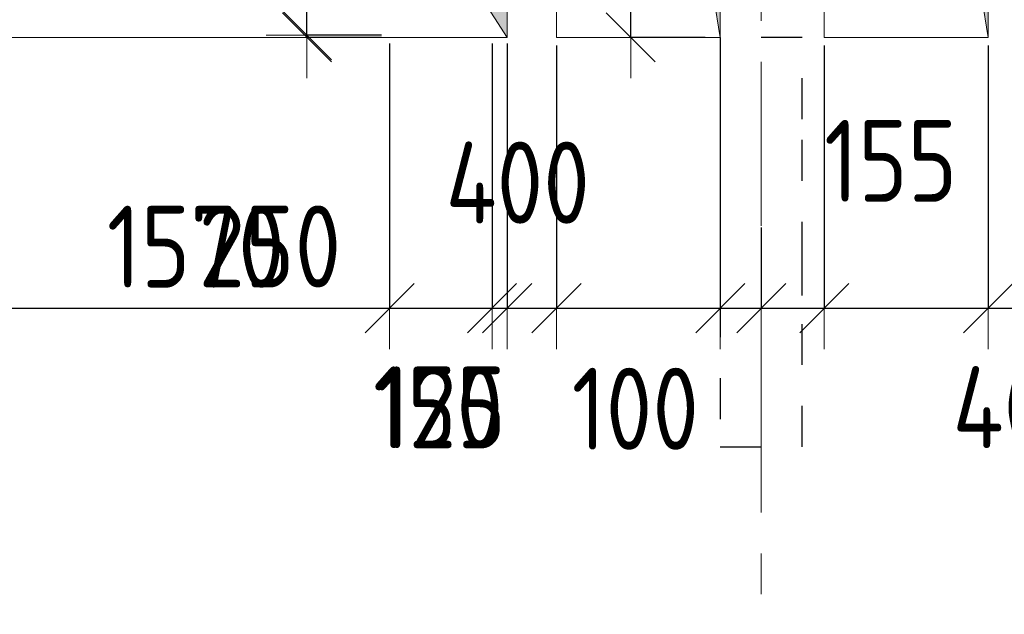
# Model space of a CAD drawing. Header units: metres. Extents: x -38 to 97, y -15 to 21.
# Tile 52 of 139: x 39.64 to 42.04, y 5.46 to 6.91. Entities that reach past the tile are written whole.
import ezdxf

# ---------------------------------------------------------------- set-up
doc = ezdxf.new("R2010")
doc.units = ezdxf.units.M
doc.header["$PDMODE"] = 65
for name, pattern in [('______11', [0.5, 0.4, -0.05, 0, -0.05]), ('______2', [0.054, 0.04, -0.014]), ('______5', [1.1, 0.8, -0.1, 0.1, -0.1])]:
    doc.linetypes.add(name, pattern=pattern)
for name, color, linetype, lineweight in [('XR$2$Осевая линия (1)', 7, '______5', 13), ('XR$3$Перекрытие (1)', 7, 'Continuous', 35), ('XR$4$Размерная линия (1)', 7, 'Continuous', 13), ('XR$5$Размерная линия (1)', 7, 'Continuous', 13)]:
    doc.layers.add(name, color=color, linetype=linetype, lineweight=lineweight)
doc.layers.add('XR$3$Макрос проема_ отверстия', color=7, linetype='Continuous', lineweight=13, true_color=0x2d2d2d)
doc.layers.add('XR$7$Стена_ бетон несущ.', color=7, linetype='Continuous', lineweight=70, true_color=0xb4b496)
doc.styles.add('ISOCPEUR', font='txt')
doc.dimstyles.new('DIMSTYLE_3', dxfattribs={"dimtxt": 0.2, "dimasz": 0.2, "dimexe": 0, "dimexo": 0, "dimgap": 0.1, "dimtad": 2, "dimdec": 0, "dimlfac": 1000, "dimrnd": 5, "dimzin": 12, "dimdsep": 46, "dimtxsty": 'ISOCPEUR', "dimblk1": 'ALL_ML_STRICH', "dimblk2": 'ALL_ML_STRICH', "dimsah": 1, "dimcen": 0, "dimclrd": 7, "dimclre": 256, "dimclrt": 7, "dimadec": 0, "dimazin": 0, "dimtfac": 1, "dimtdec": 0, "dimtix": 1, "dimtmove": 2, "dimatfit": 3, "dimfxl": 0, "dimtzin": 0, "dimlwd": 0, "dimlwe": -3, "dimarcsym": 0})
doc.dimstyles.new('DIMSTYLE_6', dxfattribs={"dimtxt": 0.2, "dimasz": 0.2, "dimexe": 0, "dimexo": 0, "dimgap": 0.1, "dimtad": 2, "dimdec": 0, "dimlfac": 1000, "dimrnd": 5, "dimzin": 12, "dimdsep": 46, "dimtxsty": 'ISOCPEUR', "dimblk1": 'ALL_ML_STRICH', "dimblk2": 'ALL_ML_STRICH', "dimsah": 1, "dimcen": 0, "dimclrd": 7, "dimclre": 256, "dimclrt": 7, "dimadec": 0, "dimazin": 0, "dimtfac": 1, "dimtdec": 0, "dimtix": 1, "dimtmove": 2, "dimatfit": 3, "dimfxl": 0, "dimtvp": 1.2, "dimtzin": 0, "dimlwd": 0, "dimlwe": -3, "dimarcsym": 0})
doc.dimstyles.new('DIMSTYLE_7', dxfattribs={"dimtxt": 0.2, "dimasz": 0.2, "dimexe": 0, "dimexo": 0, "dimgap": 0.1, "dimtad": 0, "dimdec": 0, "dimlfac": 1000, "dimrnd": 5, "dimzin": 12, "dimdsep": 46, "dimtxsty": 'ISOCPEUR', "dimblk1": 'ALL_ML_STRICH', "dimblk2": 'ALL_ML_STRICH', "dimsah": 1, "dimcen": 0, "dimclrd": 7, "dimclre": 256, "dimclrt": 7, "dimadec": 0, "dimazin": 0, "dimtfac": 1, "dimtdec": 0, "dimtix": 1, "dimtmove": 2, "dimatfit": 3, "dimfxl": 0, "dimtvp": 1.2, "dimtzin": 0, "dimlwd": 0, "dimlwe": -3, "dimarcsym": 0})

# ---------------------------------------------------------------- blocks, each defined once
blk = doc.blocks.new('Отображение проема', base_point=(-1.1579, -49.3094))
at = {"layer": 'XR$3$Макрос проема_ отверстия', "true_color": 0x000000, "transparency": 33554687}
blk.add_hatch(color=18, dxfattribs=at).paths.add_polyline_path([(-1.1579, -50.1094), (-1.0448, -49.4225), (-0.3579, -49.3094), (-1.1579, -49.3094)])
at = {"layer": 'XR$3$Макрос проема_ отверстия', "transparency": 33554687}
for p, q in [((-1.1579, -50.1094), (-1.1579, -49.3094)), ((-1.1579, -49.3094), (-0.3579, -49.3094)), ((-1.0448, -49.4225), (-0.3579, -49.3094)), ((-1.1579, -50.1094), (-1.0448, -49.4225))]:
    blk.add_line(p, q, dxfattribs=at)
blk = doc.blocks.new('ALL_ML_STRICH')
at = {"color": 0, "linetype": 'ByBlock', "lineweight": -2}
for p, q in [((0, -0.5), (0, 0.5)), ((-0.3, -0.3), (0.3, 0.3)), ((-1, 0), (0.5, 0))]:
    blk.add_line(p, q, dxfattribs=at)
blk = doc.blocks.new('*D75')
at = {"layer": 'DEFPOINTS', "color": 7, "linetype": 'Continuous', "lineweight": 13, "transparency": 33554687}
for p in [(40.543, 7.275), (40.3414, 6.875), (40.543, 6.875)]:
    blk.add_point(p, dxfattribs=at)
at = {"layer": 'XR$4$Размерная линия (1)', "color": 9, "linetype": 'Continuous', "lineweight": -2, "true_color": 0xc7c7c7, "transparency": 33554687}
for p, q in [((40.523, 7.275), (40.3414, 7.275)), ((40.523, 6.875), (40.3414, 6.875))]:
    blk.add_line(p, q, dxfattribs=at)
at = {"layer": 'XR$4$Размерная линия (1)', "color": 7, "linetype": 'Continuous', "lineweight": -2, "transparency": 33554687}
blk.add_line((40.3414, 6.875), (40.3414, 7.275), dxfattribs=at)
at = {"layer": 'XR$4$Размерная линия (1)', "color": 7, "linetype": 'Continuous', "lineweight": 13, "transparency": 33554687, "xscale": 0.2, "yscale": 0.2, "zscale": 0.2}
for p, rotation in [((40.3414, 7.275), 90), ((40.3414, 6.875), 270)]:
    blk.add_blockref('ALL_ML_STRICH', p, dxfattribs=dict(at, rotation=rotation))
at = {"layer": 'XR$4$Размерная линия (1)', "color": 7, "linetype": 'Continuous', "lineweight": 13, "transparency": 33554687, "insert": (39.8497, 7.4128), "char_height": 0.2, "width": 0.5, "attachment_point": 5, "rotation": 90, "style": 'ISOCPEUR'}
blk.add_mtext('\\W0.83;\\A1;{400}', dxfattribs=at)
blk = doc.blocks.new('*D275')
at = {"layer": 'DEFPOINTS', "color": 7, "linetype": 'Continuous', "lineweight": 13, "transparency": 33554687}
for p in [(40.543, 6.875), (40.793, 6.875), (40.543, 6.2089)]:
    blk.add_point(p, dxfattribs=at)
at = {"layer": 'XR$4$Размерная линия (1)', "color": 9, "linetype": 'Continuous', "lineweight": -2, "true_color": 0xc7c7c7, "transparency": 33554687}
for p, q in [((40.543, 6.855), (40.543, 6.2089)), ((40.793, 6.855), (40.793, 6.2089))]:
    blk.add_line(p, q, dxfattribs=at)
at = {"layer": 'XR$4$Размерная линия (1)', "color": 7, "linetype": 'Continuous', "lineweight": -2, "transparency": 33554687}
blk.add_line((40.543, 6.2089), (40.793, 6.2089), dxfattribs=at)
at = {"layer": 'XR$4$Размерная линия (1)', "color": 7, "linetype": 'Continuous', "lineweight": 13, "transparency": 33554687, "xscale": 0.2, "yscale": 0.2, "zscale": 0.2, "rotation": 180}
blk.add_blockref('ALL_ML_STRICH', (40.543, 6.2089), dxfattribs=at)
at = {"layer": 'XR$4$Размерная линия (1)', "color": 7, "linetype": 'Continuous', "lineweight": 13, "transparency": 33554687, "xscale": 0.2, "yscale": 0.2, "zscale": 0.2}
blk.add_blockref('ALL_ML_STRICH', (40.793, 6.2089), dxfattribs=at)
at = {"layer": 'XR$4$Размерная линия (1)', "color": 7, "linetype": 'Continuous', "lineweight": 13, "transparency": 33554687, "insert": (40.251, 6.3594), "char_height": 0.2, "width": 0.5, "attachment_point": 5, "style": 'ISOCPEUR'}
blk.add_mtext('\\W0.83;\\A1;{250}', dxfattribs=at)
blk = doc.blocks.new('*D276')
at = {"layer": 'DEFPOINTS', "color": 7, "linetype": 'Continuous', "lineweight": 13, "transparency": 33554687}
for p in [(40.793, 6.875), (40.9501, 6.8699), (40.793, 6.2089)]:
    blk.add_point(p, dxfattribs=at)
at = {"layer": 'XR$4$Размерная линия (1)', "color": 9, "linetype": 'Continuous', "lineweight": -2, "true_color": 0xc7c7c7, "transparency": 33554687}
for p, q in [((40.793, 6.855), (40.793, 6.2089)), ((40.9501, 6.8499), (40.9501, 6.2089))]:
    blk.add_line(p, q, dxfattribs=at)
at = {"layer": 'XR$4$Размерная линия (1)', "color": 7, "linetype": 'Continuous', "lineweight": -2, "transparency": 33554687}
blk.add_line((40.793, 6.2089), (40.9501, 6.2089), dxfattribs=at)
at = {"layer": 'XR$4$Размерная линия (1)', "color": 7, "linetype": 'Continuous', "lineweight": 13, "transparency": 33554687, "xscale": 0.2, "yscale": 0.2, "zscale": 0.2, "rotation": 180}
blk.add_blockref('ALL_ML_STRICH', (40.793, 6.2089), dxfattribs=at)
at = {"layer": 'XR$4$Размерная линия (1)', "color": 7, "linetype": 'Continuous', "lineweight": 13, "transparency": 33554687, "xscale": 0.2, "yscale": 0.2, "zscale": 0.2}
blk.add_blockref('ALL_ML_STRICH', (40.9501, 6.2089), dxfattribs=at)
at = {"layer": 'XR$4$Размерная линия (1)', "color": 7, "linetype": 'Continuous', "lineweight": 13, "transparency": 33554687, "insert": (40.6649, 5.9665), "char_height": 0.2, "width": 0.5, "attachment_point": 5, "style": 'ISOCPEUR'}
blk.add_mtext('\\W0.83;\\A1;{155}', dxfattribs=at)
blk = doc.blocks.new('*D277')
at = {"layer": 'DEFPOINTS', "color": 7, "linetype": 'Continuous', "lineweight": 13, "transparency": 33554687}
for p in [(40.9501, 6.8699), (41.3501, 6.87), (40.9501, 6.2089)]:
    blk.add_point(p, dxfattribs=at)
at = {"layer": 'XR$4$Размерная линия (1)', "color": 9, "linetype": 'Continuous', "lineweight": -2, "true_color": 0xc7c7c7, "transparency": 33554687}
for p, q in [((40.9501, 6.8499), (40.9501, 6.2089)), ((41.3501, 6.85), (41.3501, 6.2089))]:
    blk.add_line(p, q, dxfattribs=at)
at = {"layer": 'XR$4$Размерная линия (1)', "color": 7, "linetype": 'Continuous', "lineweight": -2, "transparency": 33554687}
blk.add_line((40.9501, 6.2089), (41.3501, 6.2089), dxfattribs=at)
at = {"layer": 'XR$4$Размерная линия (1)', "color": 7, "linetype": 'Continuous', "lineweight": 13, "transparency": 33554687, "xscale": 0.2, "yscale": 0.2, "zscale": 0.2, "rotation": 180}
blk.add_blockref('ALL_ML_STRICH', (40.9501, 6.2089), dxfattribs=at)
at = {"layer": 'XR$4$Размерная линия (1)', "color": 7, "linetype": 'Continuous', "lineweight": 13, "transparency": 33554687, "xscale": 0.2, "yscale": 0.2, "zscale": 0.2}
blk.add_blockref('ALL_ML_STRICH', (41.3501, 6.2089), dxfattribs=at)
at = {"layer": 'XR$4$Размерная линия (1)', "color": 7, "linetype": 'Continuous', "lineweight": 13, "transparency": 33554687, "insert": (40.8556, 6.5153), "char_height": 0.2, "width": 0.5, "attachment_point": 5, "style": 'ISOCPEUR'}
blk.add_mtext('\\W0.83;\\A1;{400}', dxfattribs=at)
blk = doc.blocks.new('*D278')
at = {"layer": 'DEFPOINTS', "color": 7, "linetype": 'Continuous', "lineweight": 13, "transparency": 33554687}
for p in [(41.3501, 6.87), (41.45, 6.4255), (41.3501, 6.2089)]:
    blk.add_point(p, dxfattribs=at)
at = {"layer": 'XR$4$Размерная линия (1)', "color": 9, "linetype": 'Continuous', "lineweight": -2, "true_color": 0xc7c7c7, "transparency": 33554687}
for p, q in [((41.3501, 6.85), (41.3501, 6.2089)), ((41.45, 6.4055), (41.45, 6.2089))]:
    blk.add_line(p, q, dxfattribs=at)
at = {"layer": 'XR$4$Размерная линия (1)', "color": 7, "linetype": 'Continuous', "lineweight": -2, "transparency": 33554687}
blk.add_line((41.3501, 6.2089), (41.45, 6.2089), dxfattribs=at)
at = {"layer": 'XR$4$Размерная линия (1)', "color": 7, "linetype": 'Continuous', "lineweight": 13, "transparency": 33554687, "xscale": 0.2, "yscale": 0.2, "zscale": 0.2}
blk.add_blockref('ALL_ML_STRICH', (41.45, 6.2089), dxfattribs=at)
at = {"layer": 'XR$4$Размерная линия (1)', "color": 7, "linetype": 'Continuous', "lineweight": 13, "transparency": 33554687, "xscale": 0.2, "yscale": 0.2, "zscale": 0.2, "rotation": 180}
blk.add_blockref('ALL_ML_STRICH', (41.3501, 6.2089), dxfattribs=at)
at = {"layer": 'XR$4$Размерная линия (1)', "color": 7, "linetype": 'Continuous', "lineweight": 13, "transparency": 33554687, "insert": (41.1427, 5.9631), "char_height": 0.2, "width": 0.5, "attachment_point": 5, "style": 'ISOCPEUR'}
blk.add_mtext('\\W0.83;\\A1;{100}', dxfattribs=at)
blk = doc.blocks.new('*D279')
at = {"layer": 'DEFPOINTS', "color": 7, "linetype": 'Continuous', "lineweight": 13, "transparency": 33554687}
for p in [(41.6039, 6.8699), (41.45, 6.4255), (41.45, 6.2089)]:
    blk.add_point(p, dxfattribs=at)
at = {"layer": 'XR$4$Размерная линия (1)', "color": 9, "linetype": 'Continuous', "lineweight": -2, "true_color": 0xc7c7c7, "transparency": 33554687}
for p, q in [((41.6039, 6.8499), (41.6039, 6.2089)), ((41.45, 6.4055), (41.45, 6.2089))]:
    blk.add_line(p, q, dxfattribs=at)
at = {"layer": 'XR$4$Размерная линия (1)', "color": 7, "linetype": 'Continuous', "lineweight": -2, "transparency": 33554687}
blk.add_line((41.45, 6.2089), (41.6039, 6.2089), dxfattribs=at)
at = {"layer": 'XR$4$Размерная линия (1)', "color": 7, "linetype": 'Continuous', "lineweight": 13, "transparency": 33554687, "xscale": 0.2, "yscale": 0.2, "zscale": 0.2, "rotation": 180}
blk.add_blockref('ALL_ML_STRICH', (41.45, 6.2089), dxfattribs=at)
at = {"layer": 'XR$4$Размерная линия (1)', "color": 7, "linetype": 'Continuous', "lineweight": 13, "transparency": 33554687, "xscale": 0.2, "yscale": 0.2, "zscale": 0.2}
blk.add_blockref('ALL_ML_STRICH', (41.6039, 6.2089), dxfattribs=at)
at = {"layer": 'XR$4$Размерная линия (1)', "color": 7, "linetype": 'Continuous', "lineweight": 13, "transparency": 33554687, "insert": (41.766, 6.5684), "char_height": 0.2, "width": 0.5, "attachment_point": 5, "style": 'ISOCPEUR'}
blk.add_mtext('\\W0.83;\\A1;{155}', dxfattribs=at)
blk = doc.blocks.new('*D280')
at = {"layer": 'DEFPOINTS', "color": 7, "linetype": 'Continuous', "lineweight": 13, "transparency": 33554687}
for p in [(41.6039, 6.8699), (42.0039, 6.87), (41.6039, 6.2089)]:
    blk.add_point(p, dxfattribs=at)
at = {"layer": 'XR$4$Размерная линия (1)', "color": 9, "linetype": 'Continuous', "lineweight": -2, "true_color": 0xc7c7c7, "transparency": 33554687}
for p, q in [((41.6039, 6.8499), (41.6039, 6.2089)), ((42.0039, 6.85), (42.0039, 6.2089))]:
    blk.add_line(p, q, dxfattribs=at)
at = {"layer": 'XR$4$Размерная линия (1)', "color": 7, "linetype": 'Continuous', "lineweight": -2, "transparency": 33554687}
blk.add_line((41.6039, 6.2089), (42.0039, 6.2089), dxfattribs=at)
at = {"layer": 'XR$4$Размерная линия (1)', "color": 7, "linetype": 'Continuous', "lineweight": 13, "transparency": 33554687, "xscale": 0.2, "yscale": 0.2, "zscale": 0.2, "rotation": 180}
blk.add_blockref('ALL_ML_STRICH', (41.6039, 6.2089), dxfattribs=at)
at = {"layer": 'XR$4$Размерная линия (1)', "color": 7, "linetype": 'Continuous', "lineweight": 13, "transparency": 33554687, "xscale": 0.2, "yscale": 0.2, "zscale": 0.2}
blk.add_blockref('ALL_ML_STRICH', (42.0039, 6.2089), dxfattribs=at)
at = {"layer": 'XR$4$Размерная линия (1)', "color": 7, "linetype": 'Continuous', "lineweight": 13, "transparency": 33554687, "insert": (42.0929, 5.9668), "char_height": 0.2, "width": 0.5, "attachment_point": 5, "style": 'ISOCPEUR'}
blk.add_mtext('\\W0.83;\\A1;{400}', dxfattribs=at)
blk = doc.blocks.new('*D281')
at = {"layer": 'DEFPOINTS', "color": 7, "linetype": 'Continuous', "lineweight": 13, "transparency": 33554687}
for p in [(42.62, 6.8883), (42.0039, 6.87), (42.0039, 6.2089)]:
    blk.add_point(p, dxfattribs=at)
at = {"layer": 'XR$4$Размерная линия (1)', "color": 9, "linetype": 'Continuous', "lineweight": -2, "true_color": 0xc7c7c7, "transparency": 33554687}
for p, q in [((42.0039, 6.85), (42.0039, 6.2089)), ((42.62, 6.8683), (42.62, 6.2089))]:
    blk.add_line(p, q, dxfattribs=at)
at = {"layer": 'XR$4$Размерная линия (1)', "color": 7, "linetype": 'Continuous', "lineweight": -2, "transparency": 33554687}
blk.add_line((42.0039, 6.2089), (42.62, 6.2089), dxfattribs=at)
at = {"layer": 'XR$4$Размерная линия (1)', "color": 7, "linetype": 'Continuous', "lineweight": 13, "transparency": 33554687, "xscale": 0.2, "yscale": 0.2, "zscale": 0.2, "rotation": 180}
blk.add_blockref('ALL_ML_STRICH', (42.0039, 6.2089), dxfattribs=at)
at = {"layer": 'XR$4$Размерная линия (1)', "color": 7, "linetype": 'Continuous', "lineweight": 13, "transparency": 33554687, "xscale": 0.2, "yscale": 0.2, "zscale": 0.2}
blk.add_blockref('ALL_ML_STRICH', (42.62, 6.2089), dxfattribs=at)
at = {"layer": 'XR$4$Размерная линия (1)', "color": 7, "linetype": 'Continuous', "lineweight": 13, "transparency": 33554687, "insert": (42.3369, 6.3589), "char_height": 0.2, "width": 0.5, "attachment_point": 5, "style": 'ISOCPEUR'}
blk.add_mtext('\\W0.83;\\A1;{615}', dxfattribs=at)
blk = doc.blocks.new('*D553')
at = {"layer": 'DEFPOINTS', "color": 7, "linetype": 'Continuous', "lineweight": 13, "transparency": 33554687}
for p in [(40.543, 7.27), (40.3414, 6.87), (40.543, 6.87)]:
    blk.add_point(p, dxfattribs=at)
at = {"layer": 'XR$5$Размерная линия (1)', "color": 9, "linetype": 'Continuous', "lineweight": -2, "true_color": 0xc7c7c7, "transparency": 33554687}
for p, q in [((40.523, 7.27), (40.3414, 7.27)), ((40.523, 6.87), (40.3414, 6.87))]:
    blk.add_line(p, q, dxfattribs=at)
at = {"layer": 'XR$5$Размерная линия (1)', "color": 7, "linetype": 'Continuous', "lineweight": -2, "transparency": 33554687}
blk.add_line((40.3414, 6.87), (40.3414, 7.27), dxfattribs=at)
at = {"layer": 'XR$5$Размерная линия (1)', "color": 7, "linetype": 'Continuous', "lineweight": 13, "transparency": 33554687, "xscale": 0.2, "yscale": 0.2, "zscale": 0.2}
for p, rotation in [((40.3414, 7.27), 90), ((40.3414, 6.87), 270)]:
    blk.add_blockref('ALL_ML_STRICH', p, dxfattribs=dict(at, rotation=rotation))
at = {"layer": 'XR$5$Размерная линия (1)', "color": 7, "linetype": 'Continuous', "lineweight": 13, "transparency": 33554687, "insert": (39.8497, 7.4078), "char_height": 0.2, "width": 0.5, "attachment_point": 5, "rotation": 90, "style": 'ISOCPEUR'}
blk.add_mtext('\\W0.83;\\A1;{400}', dxfattribs=at)
blk = doc.blocks.new('*D577')
at = {"layer": 'DEFPOINTS', "color": 7, "linetype": 'Continuous', "lineweight": 13, "transparency": 33554687}
for p in [(41.333, 7.27), (41.1314, 6.87), (41.333, 6.87)]:
    blk.add_point(p, dxfattribs=at)
at = {"layer": 'XR$5$Размерная линия (1)', "color": 9, "linetype": 'Continuous', "lineweight": -2, "true_color": 0xc7c7c7, "transparency": 33554687}
for p, q in [((41.313, 7.27), (41.1314, 7.27)), ((41.313, 6.87), (41.1314, 6.87))]:
    blk.add_line(p, q, dxfattribs=at)
at = {"layer": 'XR$5$Размерная линия (1)', "color": 7, "linetype": 'Continuous', "lineweight": -2, "transparency": 33554687}
blk.add_line((41.1314, 6.87), (41.1314, 7.27), dxfattribs=at)
at = {"layer": 'XR$5$Размерная линия (1)', "color": 7, "linetype": 'Continuous', "lineweight": 13, "transparency": 33554687, "xscale": 0.2, "yscale": 0.2, "zscale": 0.2}
for p, rotation in [((41.1314, 7.27), 90), ((41.1314, 6.87), 270)]:
    blk.add_blockref('ALL_ML_STRICH', p, dxfattribs=dict(at, rotation=rotation))
at = {"layer": 'XR$5$Размерная линия (1)', "color": 7, "linetype": 'Continuous', "lineweight": 13, "transparency": 33554687, "insert": (41.3809, 7.629), "char_height": 0.2, "width": 0.5, "attachment_point": 5, "rotation": 90, "style": 'ISOCPEUR'}
blk.add_mtext('\\W0.83;\\A1;{400}', dxfattribs=at)
blk = doc.blocks.new('*D699')
at = {"layer": 'DEFPOINTS', "color": 7, "linetype": 'Continuous', "lineweight": 13, "transparency": 33554687}
for p in [(40.83, 6.875), (39.26, 6.87), (39.26, 6.2089)]:
    blk.add_point(p, dxfattribs=at)
at = {"layer": 'XR$5$Размерная линия (1)', "color": 9, "linetype": 'Continuous', "lineweight": -2, "true_color": 0xc7c7c7, "transparency": 33554687}
for p, q in [((39.26, 6.85), (39.26, 6.2089)), ((40.83, 6.855), (40.83, 6.2089))]:
    blk.add_line(p, q, dxfattribs=at)
at = {"layer": 'XR$5$Размерная линия (1)', "color": 7, "linetype": 'Continuous', "lineweight": -2, "transparency": 33554687}
blk.add_line((39.26, 6.2089), (40.83, 6.2089), dxfattribs=at)
at = {"layer": 'XR$5$Размерная линия (1)', "color": 7, "linetype": 'Continuous', "lineweight": 13, "transparency": 33554687, "xscale": 0.2, "yscale": 0.2, "zscale": 0.2, "rotation": 180}
blk.add_blockref('ALL_ML_STRICH', (39.26, 6.2089), dxfattribs=at)
at = {"layer": 'XR$5$Размерная линия (1)', "color": 7, "linetype": 'Continuous', "lineweight": 13, "transparency": 33554687, "xscale": 0.2, "yscale": 0.2, "zscale": 0.2}
blk.add_blockref('ALL_ML_STRICH', (40.83, 6.2089), dxfattribs=at)
at = {"layer": 'XR$5$Размерная линия (1)', "color": 7, "linetype": 'Continuous', "lineweight": 13, "transparency": 33554687, "insert": (40.07, 6.3589), "char_height": 0.2, "width": 0.666667, "attachment_point": 5, "style": 'ISOCPEUR'}
blk.add_mtext('\\W0.83;\\A1;{1570}', dxfattribs=at)
blk = doc.blocks.new('*D700')
at = {"layer": 'DEFPOINTS', "color": 7, "linetype": 'Continuous', "lineweight": 13, "transparency": 33554687}
for p in [(40.83, 6.875), (40.9501, 6.8699), (40.83, 6.2089)]:
    blk.add_point(p, dxfattribs=at)
at = {"layer": 'XR$5$Размерная линия (1)', "color": 9, "linetype": 'Continuous', "lineweight": -2, "true_color": 0xc7c7c7, "transparency": 33554687}
for p, q in [((40.83, 6.855), (40.83, 6.2089)), ((40.9501, 6.8499), (40.9501, 6.2089))]:
    blk.add_line(p, q, dxfattribs=at)
at = {"layer": 'XR$5$Размерная линия (1)', "color": 7, "linetype": 'Continuous', "lineweight": -2, "transparency": 33554687}
blk.add_line((40.83, 6.2089), (40.9501, 6.2089), dxfattribs=at)
at = {"layer": 'XR$5$Размерная линия (1)', "color": 7, "linetype": 'Continuous', "lineweight": 13, "transparency": 33554687, "xscale": 0.2, "yscale": 0.2, "zscale": 0.2, "rotation": 180}
blk.add_blockref('ALL_ML_STRICH', (40.83, 6.2089), dxfattribs=at)
at = {"layer": 'XR$5$Размерная линия (1)', "color": 7, "linetype": 'Continuous', "lineweight": 13, "transparency": 33554687, "xscale": 0.2, "yscale": 0.2, "zscale": 0.2}
blk.add_blockref('ALL_ML_STRICH', (40.9501, 6.2089), dxfattribs=at)
at = {"layer": 'XR$5$Размерная линия (1)', "color": 7, "linetype": 'Continuous', "lineweight": 13, "transparency": 33554687, "insert": (40.6649, 5.9665), "char_height": 0.2, "width": 0.5, "attachment_point": 5, "style": 'ISOCPEUR'}
blk.add_mtext('\\W0.83;\\A1;{120}', dxfattribs=at)
blk = doc.blocks.new('*D701')
at = {"layer": 'DEFPOINTS', "color": 7, "linetype": 'Continuous', "lineweight": 13, "transparency": 33554687}
for p in [(40.9501, 6.8699), (41.3501, 6.87), (40.9501, 6.2089)]:
    blk.add_point(p, dxfattribs=at)
at = {"layer": 'XR$5$Размерная линия (1)', "color": 9, "linetype": 'Continuous', "lineweight": -2, "true_color": 0xc7c7c7, "transparency": 33554687}
for p, q in [((40.9501, 6.8499), (40.9501, 6.2089)), ((41.3501, 6.85), (41.3501, 6.2089))]:
    blk.add_line(p, q, dxfattribs=at)
at = {"layer": 'XR$5$Размерная линия (1)', "color": 7, "linetype": 'Continuous', "lineweight": -2, "transparency": 33554687}
blk.add_line((40.9501, 6.2089), (41.3501, 6.2089), dxfattribs=at)
at = {"layer": 'XR$5$Размерная линия (1)', "color": 7, "linetype": 'Continuous', "lineweight": 13, "transparency": 33554687, "xscale": 0.2, "yscale": 0.2, "zscale": 0.2, "rotation": 180}
blk.add_blockref('ALL_ML_STRICH', (40.9501, 6.2089), dxfattribs=at)
at = {"layer": 'XR$5$Размерная линия (1)', "color": 7, "linetype": 'Continuous', "lineweight": 13, "transparency": 33554687, "xscale": 0.2, "yscale": 0.2, "zscale": 0.2}
blk.add_blockref('ALL_ML_STRICH', (41.3501, 6.2089), dxfattribs=at)
at = {"layer": 'XR$5$Размерная линия (1)', "color": 7, "linetype": 'Continuous', "lineweight": 13, "transparency": 33554687, "insert": (40.8556, 6.5153), "char_height": 0.2, "width": 0.5, "attachment_point": 5, "style": 'ISOCPEUR'}
blk.add_mtext('\\W0.83;\\A1;{400}', dxfattribs=at)
blk = doc.blocks.new('*D702')
at = {"layer": 'DEFPOINTS', "color": 7, "linetype": 'Continuous', "lineweight": 13, "transparency": 33554687}
for p in [(41.3501, 6.87), (41.45, 6.4255), (41.3501, 6.2089)]:
    blk.add_point(p, dxfattribs=at)
at = {"layer": 'XR$5$Размерная линия (1)', "color": 9, "linetype": 'Continuous', "lineweight": -2, "true_color": 0xc7c7c7, "transparency": 33554687}
for p, q in [((41.3501, 6.85), (41.3501, 6.2089)), ((41.45, 6.4055), (41.45, 6.2089))]:
    blk.add_line(p, q, dxfattribs=at)
at = {"layer": 'XR$5$Размерная линия (1)', "color": 7, "linetype": 'Continuous', "lineweight": -2, "transparency": 33554687}
blk.add_line((41.3501, 6.2089), (41.45, 6.2089), dxfattribs=at)
at = {"layer": 'XR$5$Размерная линия (1)', "color": 7, "linetype": 'Continuous', "lineweight": 13, "transparency": 33554687, "xscale": 0.2, "yscale": 0.2, "zscale": 0.2}
blk.add_blockref('ALL_ML_STRICH', (41.45, 6.2089), dxfattribs=at)
at = {"layer": 'XR$5$Размерная линия (1)', "color": 7, "linetype": 'Continuous', "lineweight": 13, "transparency": 33554687, "xscale": 0.2, "yscale": 0.2, "zscale": 0.2, "rotation": 180}
blk.add_blockref('ALL_ML_STRICH', (41.3501, 6.2089), dxfattribs=at)
at = {"layer": 'XR$5$Размерная линия (1)', "color": 7, "linetype": 'Continuous', "lineweight": 13, "transparency": 33554687, "insert": (41.1427, 5.9631), "char_height": 0.2, "width": 0.5, "attachment_point": 5, "style": 'ISOCPEUR'}
blk.add_mtext('\\W0.83;\\A1;{100}', dxfattribs=at)
blk = doc.blocks.new('*D703')
at = {"layer": 'DEFPOINTS', "color": 7, "linetype": 'Continuous', "lineweight": 13, "transparency": 33554687}
for p in [(41.6039, 6.8699), (41.45, 6.4255), (41.45, 6.2089)]:
    blk.add_point(p, dxfattribs=at)
at = {"layer": 'XR$5$Размерная линия (1)', "color": 9, "linetype": 'Continuous', "lineweight": -2, "true_color": 0xc7c7c7, "transparency": 33554687}
for p, q in [((41.6039, 6.8499), (41.6039, 6.2089)), ((41.45, 6.4055), (41.45, 6.2089))]:
    blk.add_line(p, q, dxfattribs=at)
at = {"layer": 'XR$5$Размерная линия (1)', "color": 7, "linetype": 'Continuous', "lineweight": -2, "transparency": 33554687}
blk.add_line((41.45, 6.2089), (41.6039, 6.2089), dxfattribs=at)
at = {"layer": 'XR$5$Размерная линия (1)', "color": 7, "linetype": 'Continuous', "lineweight": 13, "transparency": 33554687, "xscale": 0.2, "yscale": 0.2, "zscale": 0.2, "rotation": 180}
blk.add_blockref('ALL_ML_STRICH', (41.45, 6.2089), dxfattribs=at)
at = {"layer": 'XR$5$Размерная линия (1)', "color": 7, "linetype": 'Continuous', "lineweight": 13, "transparency": 33554687, "xscale": 0.2, "yscale": 0.2, "zscale": 0.2}
blk.add_blockref('ALL_ML_STRICH', (41.6039, 6.2089), dxfattribs=at)
at = {"layer": 'XR$5$Размерная линия (1)', "color": 7, "linetype": 'Continuous', "lineweight": 13, "transparency": 33554687, "insert": (41.766, 6.5684), "char_height": 0.2, "width": 0.5, "attachment_point": 5, "style": 'ISOCPEUR'}
blk.add_mtext('\\W0.83;\\A1;{155}', dxfattribs=at)
blk = doc.blocks.new('*D704')
at = {"layer": 'DEFPOINTS', "color": 7, "linetype": 'Continuous', "lineweight": 13, "transparency": 33554687}
for p in [(41.6039, 6.8699), (42.0039, 6.87), (41.6039, 6.2089)]:
    blk.add_point(p, dxfattribs=at)
at = {"layer": 'XR$5$Размерная линия (1)', "color": 9, "linetype": 'Continuous', "lineweight": -2, "true_color": 0xc7c7c7, "transparency": 33554687}
for p, q in [((41.6039, 6.8499), (41.6039, 6.2089)), ((42.0039, 6.85), (42.0039, 6.2089))]:
    blk.add_line(p, q, dxfattribs=at)
at = {"layer": 'XR$5$Размерная линия (1)', "color": 7, "linetype": 'Continuous', "lineweight": -2, "transparency": 33554687}
blk.add_line((41.6039, 6.2089), (42.0039, 6.2089), dxfattribs=at)
at = {"layer": 'XR$5$Размерная линия (1)', "color": 7, "linetype": 'Continuous', "lineweight": 13, "transparency": 33554687, "xscale": 0.2, "yscale": 0.2, "zscale": 0.2, "rotation": 180}
blk.add_blockref('ALL_ML_STRICH', (41.6039, 6.2089), dxfattribs=at)
at = {"layer": 'XR$5$Размерная линия (1)', "color": 7, "linetype": 'Continuous', "lineweight": 13, "transparency": 33554687, "xscale": 0.2, "yscale": 0.2, "zscale": 0.2}
blk.add_blockref('ALL_ML_STRICH', (42.0039, 6.2089), dxfattribs=at)
at = {"layer": 'XR$5$Размерная линия (1)', "color": 7, "linetype": 'Continuous', "lineweight": 13, "transparency": 33554687, "insert": (42.0929, 5.9668), "char_height": 0.2, "width": 0.5, "attachment_point": 5, "style": 'ISOCPEUR'}
blk.add_mtext('\\W0.83;\\A1;{400}', dxfattribs=at)
blk = doc.blocks.new('*D705')
at = {"layer": 'DEFPOINTS', "color": 7, "linetype": 'Continuous', "lineweight": 13, "transparency": 33554687}
for p in [(42.62, 6.8883), (42.0039, 6.87), (42.0039, 6.2089)]:
    blk.add_point(p, dxfattribs=at)
at = {"layer": 'XR$5$Размерная линия (1)', "color": 9, "linetype": 'Continuous', "lineweight": -2, "true_color": 0xc7c7c7, "transparency": 33554687}
for p, q in [((42.0039, 6.85), (42.0039, 6.2089)), ((42.62, 6.8683), (42.62, 6.2089))]:
    blk.add_line(p, q, dxfattribs=at)
at = {"layer": 'XR$5$Размерная линия (1)', "color": 7, "linetype": 'Continuous', "lineweight": -2, "transparency": 33554687}
blk.add_line((42.0039, 6.2089), (42.62, 6.2089), dxfattribs=at)
at = {"layer": 'XR$5$Размерная линия (1)', "color": 7, "linetype": 'Continuous', "lineweight": 13, "transparency": 33554687, "xscale": 0.2, "yscale": 0.2, "zscale": 0.2, "rotation": 180}
blk.add_blockref('ALL_ML_STRICH', (42.0039, 6.2089), dxfattribs=at)
at = {"layer": 'XR$5$Размерная линия (1)', "color": 7, "linetype": 'Continuous', "lineweight": 13, "transparency": 33554687, "xscale": 0.2, "yscale": 0.2, "zscale": 0.2}
blk.add_blockref('ALL_ML_STRICH', (42.62, 6.2089), dxfattribs=at)
at = {"layer": 'XR$5$Размерная линия (1)', "color": 7, "linetype": 'Continuous', "lineweight": 13, "transparency": 33554687, "insert": (42.3369, 6.3589), "char_height": 0.2, "width": 0.5, "attachment_point": 5, "style": 'ISOCPEUR'}
blk.add_mtext('\\W0.83;\\A1;{615}', dxfattribs=at)

msp = doc.modelspace()

# ---------------------------------------------------------------- linework, layer by layer
at = {"layer": 'XR$2$Осевая линия (1)', "color": 253, "linetype": '______11', "lineweight": 13, "true_color": 0xa0a0a0, "transparency": 33554687}
msp.add_line((41.45, -3.39), (41.45, 8.13), dxfattribs=at)
at = {"layer": 'XR$3$Перекрытие (1)', "color": 7, "linetype": 'Continuous', "lineweight": 13, "transparency": 33554687}
for p, q in [((40.83, 6.87), (40.83, 7.27)), ((40.9501, 7.2699), (40.9501, 6.8699)), ((41.3501, 6.87), (41.3501, 7.27)), ((41.6039, 7.2699), (41.6039, 6.8699)), ((42.0039, 6.87), (42.0039, 7.27)), ((39.26, 6.87), (39.7529, 6.87)), ((39.7529, 6.87), (40.83, 6.87)), ((40.9501, 6.8699), (41.3501, 6.87)), ((41.6039, 6.8699), (42.0039, 6.87))]:
    msp.add_line(p, q, dxfattribs=at)
at = {"layer": 'XR$7$Стена_ бетон несущ.', "color": 253, "linetype": '______2', "lineweight": -3, "true_color": 0xa0a0a0, "transparency": 33554687}
for p, q in [((41.55, 6.87), (41.35, 6.87)), ((41.35, 6.87), (41.35, 6.67)), ((41.55, 6.67), (41.55, 6.87)), ((41.35, 6.67), (41.35, 6.3176)), ((41.55, 6.3194), (41.55, 6.67)), ((41.35, 6.3176), (41.35, 6.2376)), ((41.55, 6.2394), (41.55, 6.3194)), ((41.35, 6.2376), (41.35, 5.87)), ((41.55, 5.87), (41.55, 6.2394)), ((41.35, 5.87), (41.55, 5.87))]:
    msp.add_line(p, q, dxfattribs=at)

# ---------------------------------------------------------------- block references
at = {"layer": 'XR$3$Макрос проема_ отверстия', "transparency": 33554687, "xscale": -1.9625, "yscale": 0.5000000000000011}
msp.add_blockref('Отображение проема', (40.83, 7.27), dxfattribs=at)
at = {"layer": 'XR$3$Макрос проема_ отверстия', "transparency": 33554687, "xscale": 0.500103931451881, "yscale": 0.4999999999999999, "rotation": 270}
for p in [(41.3501, 7.27), (42.0039, 7.27)]:
    msp.add_blockref('Отображение проема', p, dxfattribs=at)

# ---------------------------------------------------------------- dimensions: what is measured, and where the dimension line sits
at = {"layer": 'XR$4$Размерная линия (1)', "color": 7, "linetype": 'Continuous', "lineweight": 13, "transparency": 33554687}
dim = msp.add_linear_dim(base=(40.3414, 7.275), p1=(40.523, 6.875), p2=(40.523, 7.275), angle=90, dimstyle='DIMSTYLE_6', override={"dimpost": '<>', "dimclrd": 7, "dimclre": 9, "dimclrt": 7, "dimlwd": 0, "dimlwe": 65533}, dxfattribs=at)
dim.commit()
dim.dimension.update_dxf_attribs({"geometry": '*D75', "text_midpoint": (39.8497, 7.4128), "dimtype": 160})
for base, p1, p2, dimstyle, picture, middle in [((40.793, 6.2089), (40.543, 6.855), (40.793, 6.855), 'DIMSTYLE_6', '*D275', (40.251, 6.3594)), ((40.9501, 6.2089), (40.793, 6.855), (40.9501, 6.8499), 'DIMSTYLE_7', '*D276', (40.6649, 5.9665)), ((42.62, 6.2089), (42.0039, 6.85), (42.62, 6.8683), 'DIMSTYLE_3', '*D281', (42.3369, 6.3589)), ((41.3501, 6.2089), (40.9501, 6.8499), (41.3501, 6.85), 'DIMSTYLE_6', '*D277', (40.8556, 6.5153)), ((41.45, 6.2089), (41.3501, 6.85), (41.45, 6.4055), 'DIMSTYLE_7', '*D278', (41.1427, 5.9631)), ((41.6039, 6.2089), (41.45, 6.4055), (41.6039, 6.8499), 'DIMSTYLE_6', '*D279', (41.766, 6.5684)), ((42.0039, 6.2089), (41.6039, 6.8499), (42.0039, 6.85), 'DIMSTYLE_7', '*D280', (42.0929, 5.9668))]:
    dim = msp.add_linear_dim(base=base, p1=p1, p2=p2, dimstyle=dimstyle, override={"dimpost": '<>', "dimclrd": 7, "dimclre": 9, "dimclrt": 7, "dimlwd": 0, "dimlwe": 65533}, dxfattribs=at)
    dim.commit()
    dim.dimension.update_dxf_attribs({"geometry": picture, "text_midpoint": middle, "dimtype": 160})
at = {"layer": 'XR$5$Размерная линия (1)', "color": 7, "linetype": 'Continuous', "lineweight": 13, "transparency": 33554687}
for base, p1, p2, dimstyle, picture, middle in [((41.1314, 7.27), (41.313, 6.87), (41.313, 7.27), 'DIMSTYLE_7', '*D577', (41.3809, 7.629)), ((40.3414, 7.27), (40.523, 6.87), (40.523, 7.27), 'DIMSTYLE_6', '*D553', (39.8497, 7.4078))]:
    dim = msp.add_linear_dim(base=base, p1=p1, p2=p2, angle=90, dimstyle=dimstyle, override={"dimpost": '<>', "dimclrd": 7, "dimclre": 9, "dimclrt": 7, "dimlwd": 0, "dimlwe": 65533}, dxfattribs=at)
    dim.commit()
    dim.dimension.update_dxf_attribs({"geometry": picture, "text_midpoint": middle, "dimtype": 160})
for base, p1, p2, dimstyle, picture, middle in [((40.83, 6.2089), (39.26, 6.85), (40.83, 6.855), 'DIMSTYLE_3', '*D699', (40.07, 6.3589)), ((40.9501, 6.2089), (40.83, 6.855), (40.9501, 6.8499), 'DIMSTYLE_7', '*D700', (40.6649, 5.9665)), ((42.62, 6.2089), (42.0039, 6.85), (42.62, 6.8683), 'DIMSTYLE_3', '*D705', (42.3369, 6.3589)), ((41.3501, 6.2089), (40.9501, 6.8499), (41.3501, 6.85), 'DIMSTYLE_6', '*D701', (40.8556, 6.5153)), ((41.45, 6.2089), (41.3501, 6.85), (41.45, 6.4055), 'DIMSTYLE_7', '*D702', (41.1427, 5.9631)), ((41.6039, 6.2089), (41.45, 6.4055), (41.6039, 6.8499), 'DIMSTYLE_6', '*D703', (41.766, 6.5684)), ((42.0039, 6.2089), (41.6039, 6.8499), (42.0039, 6.85), 'DIMSTYLE_7', '*D704', (42.0929, 5.9668))]:
    dim = msp.add_linear_dim(base=base, p1=p1, p2=p2, dimstyle=dimstyle, override={"dimpost": '<>', "dimclrd": 7, "dimclre": 9, "dimclrt": 7, "dimlwd": 0, "dimlwe": 65533}, dxfattribs=at)
    dim.commit()
    dim.dimension.update_dxf_attribs({"geometry": picture, "text_midpoint": middle, "dimtype": 160})

doc.saveas('drawing.dxf')
